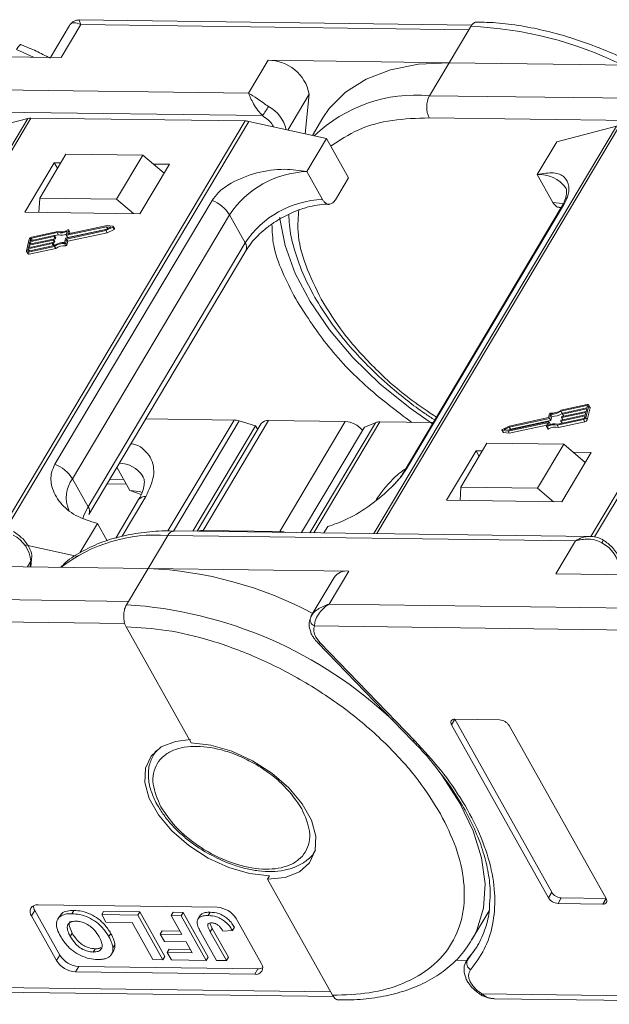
# Model space of a CAD drawing. Header units: millimetres. Extents: x 3104 to 4027, y -212 to 440.
# Tile 22 of 39: x 3576 to 3614, y 253 to 316. Entities that reach past the tile are written whole.
import ezdxf

# ---------------------------------------------------------------- set-up
doc = ezdxf.new("R2010")
doc.units = ezdxf.units.MM

msp = doc.modelspace()

# ---------------------------------------------------------------- linework, layer by layer
at = {"color": 7, "linetype": 'Continuous', "lineweight": 15}
for p, q in [((3604.751, 315.166), (3579.696, 315.496)), ((3579.099, 315.152), (3577.881, 313.106)), ((3578.557, 313.097), (3579.81, 315.202)), ((3579.81, 315.202), (3604.566, 314.875)), ((3604.566, 314.875), (3603.313, 312.77)), ((3604.691, 315.086), (3604.566, 314.875)), ((3576.802, 313.12), (3575.713, 313.61)), ((3565.759, 313.266), (3578.557, 313.097)), ((3591.765, 312.923), (3590.513, 310.818)), ((3603.313, 312.77), (3591.765, 312.923)), ((3602.061, 310.665), (3603.313, 312.77)), ((3603.313, 312.77), (3616.112, 312.602)), ((3590.513, 310.818), (3564.506, 311.161)), ((3593.011, 308.473), (3594.376, 310.766)), ((3594.376, 310.766), (3594.116, 308.228)), ((3628.067, 310.323), (3602.061, 310.665)), ((3576.433, 309.211), (3560.961, 283.216)), ((3561.147, 283.213), (3576.634, 309.233)), ((3591.407, 309.392), (3564.487, 309.747)), ((3572.633, 308.225), (3576.433, 309.211)), ((3576.634, 309.233), (3590.294, 309.053)), ((3595.256, 309.252), (3594.585, 308.124)), ((3628.961, 308.896), (3602.042, 309.251)), ((3590.294, 309.053), (3574.805, 283.028)), ((3575.036, 283.005), (3590.523, 309.025)), ((3590.523, 309.025), (3595.492, 307.923)), ((3613.988, 308.715), (3598.516, 282.721)), ((3598.702, 282.718), (3614.189, 308.738)), ((3610.187, 307.73), (3613.988, 308.715)), ((3627.849, 308.557), (3612.359, 282.533)), ((3612.59, 282.509), (3628.078, 308.53)), ((3595.492, 307.923), (3594.239, 305.819)), ((3595.492, 307.923), (3596.888, 305.43)), ((3608.935, 305.625), (3610.187, 307.73)), ((3578.862, 306.941), (3577.192, 304.134)), ((3583.761, 306.876), (3578.862, 306.941)), ((3582.09, 304.07), (3583.761, 306.876)), ((3583.761, 306.876), (3585.124, 305.711)), ((3578.12, 306.385), (3576.241, 303.228)), ((3578.528, 306.379), (3578.12, 306.385)), ((3578.12, 306.385), (3578.319, 306.029)), ((3583.588, 303.131), (3585.468, 306.288)), ((3585.468, 306.288), (3584.433, 306.302)), ((3595.236, 304.037), (3594.239, 305.819)), ((3596.053, 304.026), (3596.888, 305.43)), ((3608.935, 305.625), (3609.932, 303.844)), ((3577.192, 304.134), (3577.137, 303.216)), ((3582.09, 304.07), (3577.192, 304.134)), ((3588.185, 303.984), (3578.163, 287.145)), ((3583.182, 303.136), (3582.09, 304.07)), ((3610.465, 303.526), (3600.443, 286.688)), ((3600.595, 286.85), (3610.617, 303.688)), ((3610.327, 303.535), (3610.459, 303.533)), ((3576.241, 303.228), (3583.588, 303.131)), ((3579.281, 286.217), (3589.303, 303.055)), ((3590.3, 301.274), (3589.303, 303.055)), ((3581.458, 302.305), (3578.903, 301.756)), ((3581.49, 302.372), (3579.003, 301.838)), ((3581.412, 302.115), (3581.734, 302.275)), ((3581.414, 302.056), (3581.852, 302.272)), ((3581.734, 302.275), (3581.458, 302.305)), ((3581.531, 302.174), (3581.458, 302.305)), ((3581.866, 302.331), (3581.49, 302.372)), ((3581.852, 302.272), (3581.932, 302.13)), ((3581.963, 302.178), (3581.884, 302.321)), ((3578.101, 301.674), (3576.564, 301.344)), ((3576.58, 301.407), (3578.117, 301.737)), ((3578.315, 301.93), (3576.66, 301.575)), ((3578.357, 301.999), (3576.675, 301.638)), ((3578.181, 301.532), (3578.101, 301.674)), ((3578.134, 301.726), (3578.126, 301.694)), ((3578.206, 301.552), (3578.126, 301.694)), ((3578.213, 301.591), (3578.133, 301.733)), ((3578.134, 301.732), (3578.395, 301.788)), ((3578.214, 301.584), (3578.134, 301.726)), ((3578.395, 301.788), (3578.315, 301.93)), ((3578.857, 301.566), (3581.412, 302.115)), ((3578.886, 301.768), (3578.944, 302.012)), ((3578.886, 301.761), (3578.966, 301.618)), ((3578.983, 301.614), (3578.903, 301.756)), ((3578.906, 301.516), (3581.414, 302.056)), ((3578.983, 301.614), (3581.486, 302.152)), ((3579.041, 302.078), (3578.986, 301.849)), ((3578.986, 301.374), (3581.494, 301.913)), ((3578.992, 301.838), (3578.986, 301.849)), ((3579.119, 301.95), (3579.039, 302.092)), ((3579.041, 302.078), (3579.12, 301.936)), ((3579.102, 301.859), (3579.12, 301.936)), ((3581.494, 301.913), (3581.414, 302.056)), ((3581.494, 301.913), (3581.932, 302.13)), ((3576.525, 301.516), (3576.343, 300.755)), ((3576.447, 300.688), (3578.129, 301.049)), ((3577.995, 301.231), (3576.458, 300.9)), ((3576.462, 300.751), (3578.118, 301.107)), ((3576.473, 300.964), (3578.01, 301.294)), ((3576.511, 301.122), (3576.473, 300.964)), ((3578.048, 301.452), (3576.511, 301.122)), ((3576.586, 300.988), (3576.511, 301.122)), ((3576.526, 301.185), (3578.064, 301.516)), ((3576.564, 301.344), (3576.526, 301.185)), ((3576.64, 301.21), (3576.564, 301.344)), ((3576.61, 301.534), (3576.58, 301.407)), ((3576.67, 301.427), (3576.61, 301.534)), ((3576.66, 301.575), (3576.735, 301.441)), ((3578.07, 301.097), (3577.995, 301.231)), ((3578.028, 301.283), (3578.02, 301.251)), ((3578.1, 301.108), (3578.02, 301.251)), ((3578.107, 301.147), (3578.027, 301.29)), ((3578.028, 301.288), (3578.128, 301.31)), ((3578.107, 301.14), (3578.028, 301.283)), ((3578.128, 301.31), (3578.048, 301.452)), ((3578.081, 301.504), (3578.073, 301.473)), ((3578.153, 301.33), (3578.073, 301.473)), ((3578.16, 301.369), (3578.08, 301.511)), ((3578.081, 301.51), (3578.181, 301.532)), ((3578.161, 301.362), (3578.081, 301.504)), ((3578.1, 301.108), (3578.107, 301.14)), ((3578.209, 300.907), (3578.129, 301.049)), ((3578.153, 301.33), (3578.161, 301.362)), ((3578.206, 301.552), (3578.214, 301.584)), ((3578.774, 301.301), (3578.832, 301.546)), ((3578.78, 301.23), (3578.859, 301.087)), ((3578.847, 301.271), (3578.906, 301.516)), ((3578.927, 301.129), (3578.847, 301.271)), ((3578.986, 301.374), (3578.906, 301.516)), ((3578.927, 301.129), (3578.986, 301.374)), ((3590.3, 301.274), (3580.278, 284.435)), ((3576.347, 300.714), (3576.427, 300.571)), ((3576.458, 300.9), (3576.428, 300.774)), ((3576.428, 300.774), (3576.44, 300.751)), ((3576.527, 300.545), (3576.447, 300.688)), ((3576.533, 300.766), (3576.458, 300.9)), ((3576.527, 300.545), (3578.209, 300.907)), ((3580.321, 283.935), (3590.343, 300.773)), ((3612.114, 290.946), (3610.432, 290.585)), ((3609.714, 290.362), (3609.655, 290.117)), ((3609.787, 290.333), (3609.729, 290.088)), ((3609.867, 290.19), (3609.787, 290.333)), ((3612.099, 290.883), (3610.444, 290.527)), ((3610.523, 290.385), (3610.444, 290.527)), ((3612.035, 290.449), (3610.498, 290.118)), ((3610.513, 290.182), (3612.05, 290.512)), ((3610.523, 290.385), (3610.544, 290.389)), ((3610.534, 290.351), (3610.541, 290.383)), ((3610.534, 290.344), (3610.613, 290.203)), ((3612.088, 290.67), (3610.551, 290.34)), ((3610.626, 290.206), (3610.551, 290.34)), ((3610.566, 290.403), (3612.103, 290.734)), ((3611.997, 290.29), (3612.035, 290.449)), ((3612.036, 290.118), (3612.218, 290.879)), ((3612.05, 290.512), (3612.088, 290.67)), ((3612.127, 290.833), (3612.099, 290.883)), ((3612.103, 290.734), (3612.134, 290.86)), ((3612.116, 289.976), (3612.298, 290.736)), ((3612.294, 290.778), (3612.214, 290.92)), ((3612.218, 290.879), (3612.298, 290.736)), ((3583.956, 290.041), (3589.586, 289.967)), ((3589.586, 289.967), (3585.374, 282.889)), ((3585.73, 282.876), (3589.918, 289.912)), ((3591.324, 289.737), (3587.237, 282.869)), ((3587.609, 282.922), (3591.785, 289.938)), ((3590.963, 289.595), (3589.918, 289.912)), ((3591.785, 289.938), (3596.683, 289.873)), ((3596.683, 289.873), (3592.507, 282.857)), ((3598.607, 289.797), (3594.427, 282.775)), ((3594.671, 282.771), (3598.881, 289.844)), ((3598.607, 289.797), (3597.903, 289.504)), ((3598.881, 289.844), (3602.295, 289.799)), ((3607.071, 289.261), (3609.558, 289.796)), ((3607.104, 289.329), (3609.658, 289.878)), ((3609.655, 290.117), (3607.147, 289.578)), ((3609.704, 290.068), (3607.149, 289.519)), ((3607.229, 289.376), (3609.784, 289.925)), ((3609.521, 289.556), (3609.576, 289.785)), ((3609.572, 289.771), (3609.558, 289.796)), ((3609.676, 289.866), (3609.617, 289.621)), ((3609.755, 289.731), (3609.675, 289.873)), ((3609.755, 289.724), (3609.676, 289.866)), ((3609.784, 289.925), (3609.704, 290.068)), ((3609.809, 289.946), (3609.729, 290.088)), ((3609.743, 289.672), (3609.755, 289.724)), ((3609.809, 289.946), (3609.867, 290.19)), ((3610.204, 289.634), (3611.886, 289.996)), ((3610.246, 289.703), (3611.901, 290.059)), ((3610.284, 289.492), (3611.966, 289.853)), ((3610.427, 289.908), (3610.435, 289.939)), ((3610.428, 289.901), (3610.507, 289.76)), ((3611.982, 290.227), (3610.445, 289.896)), ((3610.52, 289.762), (3610.445, 289.896)), ((3610.46, 289.96), (3611.997, 290.29)), ((3610.48, 290.129), (3610.488, 290.161)), ((3610.481, 290.123), (3610.56, 289.981)), ((3610.573, 289.984), (3610.498, 290.118)), ((3611.886, 289.996), (3611.966, 289.853)), ((3611.951, 290.1), (3611.982, 290.227)), ((3612.116, 289.976), (3612.036, 290.118)), ((3590.963, 289.595), (3586.962, 282.873)), ((3591.097, 289.356), (3590.963, 289.595)), ((3593.902, 282.782), (3597.903, 289.504)), ((3606.678, 289.313), (3606.757, 289.17)), ((3606.695, 289.303), (3607.071, 289.261)), ((3606.775, 289.161), (3606.695, 289.303)), ((3607.147, 289.578), (3606.709, 289.362)), ((3606.775, 289.161), (3607.151, 289.119)), ((3607.149, 289.519), (3606.827, 289.359)), ((3606.827, 289.359), (3607.104, 289.329)), ((3607.151, 289.119), (3607.071, 289.261)), ((3607.229, 289.376), (3607.149, 289.519)), ((3607.151, 289.119), (3609.539, 289.632)), ((3607.155, 289.34), (3607.229, 289.376)), ((3609.522, 289.542), (3609.602, 289.399)), ((3609.654, 289.397), (3609.574, 289.54)), ((3610.284, 289.492), (3610.204, 289.634)), ((3605.726, 288.485), (3604.056, 285.678)), ((3610.625, 288.42), (3605.726, 288.485)), ((3608.954, 285.614), (3610.625, 288.42)), ((3610.625, 288.42), (3611.988, 287.254)), ((3605.026, 287.999), (3603.147, 284.841)), ((3605.434, 287.993), (3605.026, 287.999)), ((3605.026, 287.999), (3605.225, 287.643)), ((3610.494, 284.745), (3612.374, 287.902)), ((3612.374, 287.902), (3611.213, 287.917)), ((3582.114, 286.947), (3582.947, 285.458)), ((3579.281, 286.217), (3580.278, 284.435)), ((3581.659, 286.182), (3582.549, 286.17)), ((3581.486, 285.891), (3582.714, 285.875)), ((3582.947, 285.458), (3583.656, 285.204)), ((3604.005, 284.83), (3604.056, 285.678)), ((3604.056, 285.678), (3608.954, 285.614)), ((3609.963, 284.752), (3608.954, 285.614)), ((3583.503, 284.89), (3582.037, 282.429)), ((3582.45, 282.55), (3583.963, 285.091)), ((3603.147, 284.841), (3610.494, 284.745)), ((3579.759, 281.49), (3580.876, 283.367)), ((3580.876, 283.367), (3581.496, 282.26)), ((3612.301, 282.539), (3585.769, 282.889)), ((3592.507, 282.857), (3587.609, 282.922)), ((3595.327, 282.763), (3595.572, 283.173)), ((3584.104, 280.497), (3585.357, 282.601)), ((3585.357, 282.601), (3611.363, 282.258)), ((3611.363, 282.258), (3610.111, 280.154)), ((3576.251, 282.01), (3579.624, 281.262)), ((3576.42, 280.598), (3576.628, 280.948)), ((3576.628, 280.948), (3576.592, 280.596)), ((3576.623, 280.595), (3576.673, 281.08)), ((3572.556, 280.649), (3584.104, 280.497)), ((3584.104, 280.497), (3582.851, 278.392)), ((3596.902, 280.328), (3584.104, 280.497)), ((3595.65, 278.223), (3596.902, 280.328)), ((3595.981, 279.926), (3594.519, 277.469)), ((3610.111, 280.154), (3621.659, 280.001)), ((3582.851, 278.392), (3558.095, 278.718)), ((3582.851, 278.392), (3582.726, 278.181)), ((3620.406, 277.896), (3595.65, 278.223)), ((3557.163, 277.316), (3582.621, 276.98)), ((3594.539, 277.501), (3594.443, 277.253)), ((3582.707, 276.767), (3586.856, 269.357)), ((3594.718, 276.821), (3620.176, 276.485)), ((3595.08, 275.75), (3594.805, 276.113)), ((3594.93, 275.753), (3600.974, 269.502)), ((3601.125, 269.499), (3595.08, 275.75)), ((3603.467, 270.517), (3603.676, 270.868)), ((3606.534, 270.83), (3603.676, 270.868)), ((3603.676, 270.868), (3609.859, 259.825)), ((3603.467, 270.517), (3609.65, 259.474)), ((3613.324, 259.425), (3607.141, 270.469)), ((3600.963, 269.498), (3601.103, 269.357)), ((3584.583, 268.836), (3584.467, 268.641)), ((3584.467, 268.641), (3584.508, 268.706)), ((3584.508, 268.706), (3584.634, 268.88)), ((3594.779, 262.504), (3594.73, 262.425)), ((3591.847, 260.875), (3591.722, 260.665)), ((3591.722, 260.665), (3595.87, 253.255)), ((3609.65, 259.474), (3609.859, 259.825)), ((3588.514, 258.868), (3577.084, 259.019)), ((3610.258, 259.112), (3610.466, 259.463)), ((3610.258, 259.112), (3613.115, 259.074)), ((3610.466, 259.463), (3613.324, 259.425)), ((3613.115, 259.074), (3613.324, 259.425)), ((3576.667, 258.317), (3576.875, 258.668)), ((3576.667, 258.317), (3578.262, 255.468)), ((3576.875, 258.668), (3578.471, 255.818)), ((3578.467, 258.322), (3578.342, 258.111)), ((3579.362, 258.672), (3579.237, 258.461)), ((3581.146, 258.4), (3581.271, 258.61)), ((3581.146, 258.4), (3581.412, 257.925)), ((3583.449, 258.369), (3581.146, 258.4)), ((3581.271, 258.61), (3583.574, 258.58)), ((3583.574, 258.58), (3583.449, 258.369)), ((3585.044, 255.519), (3583.449, 258.369)), ((3583.574, 258.58), (3585.17, 255.73)), ((3585.584, 258.341), (3585.709, 258.552)), ((3585.584, 258.341), (3586.259, 257.136)), ((3586.212, 258.333), (3585.584, 258.341)), ((3585.709, 258.552), (3586.337, 258.543)), ((3586.337, 258.543), (3586.212, 258.333)), ((3587.808, 255.483), (3586.212, 258.333)), ((3586.337, 258.543), (3587.933, 255.694)), ((3587.452, 258.378), (3587.327, 258.168)), ((3588.071, 258.557), (3587.946, 258.346)), ((3604.744, 256.762), (3605.861, 258.637)), ((3581.412, 257.925), (3583.087, 257.903)), ((3583.087, 257.903), (3584.416, 255.528)), ((3588.047, 257.859), (3588.198, 257.521)), ((3591.325, 255.295), (3589.729, 258.145)), ((3579.27, 257.213), (3579.144, 257.002)), ((3581.599, 256.996), (3581.725, 257.207)), ((3584.878, 257.154), (3585.003, 257.364)), ((3584.878, 257.154), (3585.143, 256.679)), ((3586.259, 257.136), (3584.878, 257.154)), ((3585.003, 257.364), (3586.139, 257.349)), ((3587.472, 257.271), (3588.477, 255.474)), ((3588.073, 257.311), (3588.198, 257.521)), ((3589.105, 255.466), (3588.073, 257.311)), ((3588.198, 257.521), (3589.231, 255.676)), ((3588.879, 257.355), (3589.487, 257.383)), ((3589.487, 257.383), (3589.612, 257.594)), ((3604.889, 257.019), (3604.744, 256.762)), ((3581.984, 256.484), (3581.859, 256.274)), ((3585.143, 256.679), (3586.525, 256.661)), ((3586.525, 256.661), (3586.914, 255.966)), ((3578.262, 255.468), (3578.471, 255.818)), ((3580.609, 256.013), (3580.734, 256.224)), ((3581.775, 255.883), (3581.9, 256.094)), ((3585.323, 255.987), (3585.448, 256.198)), ((3585.323, 255.987), (3585.589, 255.512)), ((3586.914, 255.966), (3585.323, 255.987)), ((3585.448, 256.198), (3586.794, 256.18)), ((3605.091, 256.366), (3604.474, 255.511)), ((3584.416, 255.528), (3585.044, 255.519)), ((3585.044, 255.519), (3585.17, 255.73)), ((3585.589, 255.512), (3587.808, 255.483)), ((3587.808, 255.483), (3587.933, 255.694)), ((3588.477, 255.474), (3589.105, 255.466)), ((3589.231, 255.676), (3589.105, 255.466)), ((3603.707, 255.485), (3604.441, 255.475)), ((3604.544, 255.649), (3604.406, 255.416)), ((3604.406, 255.416), (3604.474, 255.511)), ((3604.474, 255.511), (3604.603, 255.726)), ((3579.477, 254.744), (3579.686, 255.095)), ((3579.477, 254.744), (3590.907, 254.594)), ((3579.686, 255.095), (3591.116, 254.944)), ((3590.907, 254.594), (3591.116, 254.944)), ((3595.751, 253.469), (3567.847, 253.837)), ((3568.639, 253.533), (3595.935, 253.173)), ((3605.341, 253.271), (3605.342, 253.271)), ((3633.305, 252.974), (3605.402, 253.342)), ((3606.193, 253.038), (3633.49, 252.678))]:
    msp.add_line(p, q, dxfattribs=at)
at = {"color": 7, "linetype": 'Continuous', "lineweight": 15, "flags": 128}
for points in [[(3603.313, 312.77), (3601.351, 312.67), (3599.571, 312.318), (3598.009, 311.722), (3596.697, 310.893), (3595.662, 309.848), (3595.256, 309.252)], [(3610.6, 303.767), (3610.537, 303.781), (3609.932, 303.844)], [(3610.617, 303.688), (3610.53, 303.612), (3610.465, 303.526)], [(3602.245, 289.715), (3600.824, 290.715), (3598.899, 292.284), (3597.171, 293.964), (3595.675, 295.721), (3594.44, 297.52), (3593.491, 299.326), (3592.846, 301.102), (3592.519, 302.813), (3592.51, 302.906)], [(3581.866, 302.331), (3581.876, 302.328), (3581.882, 302.323), (3581.885, 302.316), (3581.885, 302.307), (3581.881, 302.298), (3581.874, 302.288), (3581.864, 302.279), (3581.852, 302.272)], [(3578.117, 301.737), (3578.121, 301.738), (3578.125, 301.738), (3578.128, 301.737), (3578.131, 301.736), (3578.133, 301.734), (3578.134, 301.732), (3578.134, 301.729), (3578.134, 301.726)], [(3578.903, 301.756), (3578.899, 301.756), (3578.895, 301.756), (3578.892, 301.756), (3578.889, 301.758), (3578.887, 301.759), (3578.886, 301.762), (3578.885, 301.765), (3578.886, 301.768)], [(3578.986, 301.849), (3578.985, 301.846), (3578.986, 301.843), (3578.987, 301.841), (3578.989, 301.839), (3578.992, 301.838), (3578.995, 301.837), (3578.999, 301.837), (3579.003, 301.838)], [(3578.987, 302.094), (3578.998, 302.099), (3579.008, 302.101), (3579.018, 302.102), (3579.027, 302.101), (3579.034, 302.098), (3579.039, 302.093), (3579.041, 302.086), (3579.041, 302.078)], [(3579.12, 301.936), (3579.121, 301.943), (3579.119, 301.95)], [(3581.932, 302.13), (3581.944, 302.137), (3581.954, 302.146), (3581.961, 302.155), (3581.965, 302.165), (3581.965, 302.173), (3581.963, 302.178)], [(3578.01, 301.294), (3578.014, 301.295), (3578.018, 301.294), (3578.021, 301.294), (3578.024, 301.293), (3578.026, 301.291), (3578.028, 301.288), (3578.028, 301.286), (3578.028, 301.283)], [(3578.064, 301.516), (3578.068, 301.516), (3578.071, 301.516), (3578.075, 301.516), (3578.077, 301.514), (3578.079, 301.512), (3578.081, 301.51), (3578.081, 301.507), (3578.081, 301.504)], [(3578.097, 301.102), (3578.099, 301.105), (3578.1, 301.108)], [(3576.447, 300.688), (3576.423, 300.684), (3576.4, 300.684), (3576.38, 300.688), (3576.364, 300.696), (3576.352, 300.707), (3576.344, 300.721), (3576.341, 300.737), (3576.343, 300.755)], [(3576.428, 300.774), (3576.427, 300.768), (3576.428, 300.762), (3576.431, 300.757), (3576.435, 300.754), (3576.44, 300.751), (3576.447, 300.75), (3576.454, 300.75), (3576.462, 300.751)], [(3612.114, 290.946), (3612.138, 290.95), (3612.161, 290.949), (3612.181, 290.945), (3612.197, 290.938), (3612.21, 290.927), (3612.217, 290.913), (3612.22, 290.897), (3612.218, 290.879)], [(3610.551, 290.34), (3610.547, 290.339), (3610.543, 290.339), (3610.54, 290.34), (3610.537, 290.341), (3610.535, 290.343), (3610.534, 290.345), (3610.533, 290.348), (3610.534, 290.351)], [(3612.134, 290.86), (3612.134, 290.866), (3612.133, 290.872), (3612.131, 290.876), (3612.126, 290.88), (3612.121, 290.883), (3612.114, 290.884), (3612.107, 290.884), (3612.099, 290.883)], [(3609.576, 289.785), (3609.576, 289.788), (3609.575, 289.79), (3609.574, 289.793), (3609.572, 289.795), (3609.569, 289.796), (3609.566, 289.797), (3609.562, 289.797), (3609.558, 289.796)], [(3609.658, 289.878), (3609.662, 289.878), (3609.666, 289.878), (3609.669, 289.877), (3609.672, 289.876), (3609.674, 289.874), (3609.675, 289.872), (3609.676, 289.869), (3609.676, 289.866)], [(3610.445, 289.896), (3610.44, 289.896), (3610.437, 289.896), (3610.433, 289.897), (3610.431, 289.898), (3610.429, 289.9), (3610.427, 289.902), (3610.427, 289.905), (3610.427, 289.908)], [(3610.498, 290.118), (3610.494, 290.118), (3610.49, 290.118), (3610.487, 290.118), (3610.484, 290.12), (3610.482, 290.121), (3610.48, 290.124), (3610.48, 290.126), (3610.48, 290.129)], [(3606.695, 289.303), (3606.686, 289.306), (3606.679, 289.311), (3606.676, 289.318), (3606.676, 289.327), (3606.68, 289.336), (3606.687, 289.346), (3606.697, 289.354), (3606.709, 289.362)], [(3609.574, 289.54), (3609.564, 289.535), (3609.553, 289.532), (3609.543, 289.532), (3609.534, 289.533), (3609.527, 289.536), (3609.522, 289.541), (3609.52, 289.548), (3609.521, 289.556)], [(3609.602, 289.399), (3609.602, 289.399), (3609.607, 289.394), (3609.614, 289.39), (3609.623, 289.389), (3609.633, 289.39), (3609.643, 289.393), (3609.654, 289.397)], [(3583.734, 285.351), (3583.552, 285.396), (3582.947, 285.458)], [(3580.278, 284.435), (3580.015, 283.887), (3579.95, 283.681)], [(3613.055, 282.118), (3613.093, 282.182), (3613.122, 282.235), (3613.142, 282.274), (3613.153, 282.298), (3613.153, 282.306), (3613.152, 282.306)], [(3576.673, 281.08), (3576.66, 281.02), (3576.628, 280.948)], [(3594.93, 275.753), (3594.94, 275.744), (3594.975, 275.732), (3595.022, 275.734), (3595.08, 275.75)], [(3591.847, 260.875), (3590.585, 261.017), (3589.254, 261.404), (3587.933, 262.012), (3586.698, 262.807), (3585.621, 263.742), (3584.764, 264.763), (3584.177, 265.811), (3583.895, 266.824), (3583.933, 267.745), (3584.291, 268.518), (3584.945, 269.1), (3585.86, 269.457), (3586.812, 269.567)], [(3586.856, 269.357), (3588.118, 269.215), (3589.449, 268.829), (3590.77, 268.221), (3592.005, 267.426), (3593.083, 266.491), (3593.939, 265.47), (3594.526, 264.422), (3594.808, 263.409), (3594.77, 262.488), (3594.413, 261.714), (3593.758, 261.132), (3592.843, 260.776), (3591.722, 260.665)], [(3600.974, 269.502), (3600.984, 269.494), (3601.02, 269.482), (3601.067, 269.483), (3601.125, 269.499)], [(3602.68, 267.539), (3602.855, 267.301), (3603.994, 265.524), (3604.842, 263.752), (3605.381, 262.019), (3605.602, 260.362), (3605.499, 258.813), (3605.075, 257.405), (3604.889, 257.019)]]:
    msp.add_lwpolyline(points, dxfattribs=at)
at = {"color": 7, "linetype": 'Continuous', "lineweight": 15}
for centre, radius, start, end in [((3603.752, 291.184), 23.921, 63.68222, 87.74889), ((3591.785, 310.288), 2.635, 10.46334, 90.43159), ((3601.193, 301.336), 9.369, 84.68884, 133.81237), ((3603.416, 309.94), 1.537, 151.84726, 206.63631), ((3584.301, 314.43), 8.711, 324.66196, 329.24799), ((3590.753, 308.02), 2.212, 12.3939, 62.13915), ((3576.617, 308.471), 0.762, 88.71486, 103.94659), ((3590.272, 307.921), 1.132, 77.19266, 88.88778), ((3594.438, 299.674), 6.148, 91.85146, 146.63211), ((3609.105, 303.62), 2.012, 34.97651, 94.86365), ((3587.351, 301.842), 2.299, 31.86296, 68.72336), ((3595.435, 297.892), 6.148, 91.85146, 146.63211), ((3576.71, 301.442), 0.199, 100.13345, 158.28269), ((3578.096, 301.707), 0.0332, 280.13345, 338.28269), ((3578.518, 302.826), 0.918, 257.21693, 297.64361), ((3578.559, 302.799), 0.825, 255.81963, 301.24295), ((3578.595, 302.629), 0.864, 256.65483, 290.57082), ((3578.977, 301.627), 0.0147, 219.38216, 291.31431), ((3576.672, 301.509), 0.0664, 100.13345, 158.28269), ((3577.989, 301.263), 0.0332, 280.13345, 338.28269), ((3578.042, 301.485), 0.0332, 280.13345, 338.28269), ((3578.099, 301.143), 0.00928, 343.83362, 27.82236), ((3578.756, 300.156), 1.145, 89.11156, 123.86502), ((3578.122, 301.343), 0.0332, 280.13345, 338.28269), ((3578.7, 300.255), 0.978, 85.32254, 125.72777), ((3578.152, 301.365), 0.00928, 343.83362, 27.82236), ((3578.175, 301.564), 0.0332, 280.13345, 338.28269), ((3578.78, 300.113), 0.978, 85.32254, 125.72777), ((3578.205, 301.586), 0.00928, 343.83362, 27.82236), ((3578.785, 301.296), 0.0666, 265.08198, 338.22439), ((3578.863, 301.533), 0.0332, 100.13345, 158.28269), ((3578.865, 301.154), 0.0666, 265.08198, 338.22439), ((3589.915, 300.989), 0.48, 333.29813, 36.49761), ((3576.495, 300.627), 0.0882, 219.38216, 291.31431), ((3609.776, 290.338), 0.0666, 85.08198, 158.22439), ((3609.861, 291.378), 0.978, 265.32254, 305.72777), ((3609.805, 291.478), 1.145, 269.11156, 303.86502), ((3609.885, 291.336), 1.145, 269.11156, 303.86502), ((3610.572, 290.371), 0.0332, 100.13345, 158.28269), ((3612.245, 290.752), 0.0557, 343.83362, 27.82236), ((3589.556, 288.758), 1.21, 72.60466, 88.58202), ((3591.729, 289.438), 0.503, 83.62421, 143.5489), ((3596.591, 288.327), 1.549, 39.39998, 86.5962), ((3598.858, 289.153), 0.692, 88.08646, 111.31749), ((3610.043, 288.808), 0.918, 77.21693, 117.64361), ((3609.698, 290.1), 0.0332, 280.13345, 338.28269), ((3609.746, 289.726), 0.00928, 343.83362, 27.82236), ((3609.778, 289.958), 0.0332, 280.13345, 338.28269), ((3610.466, 289.927), 0.0332, 100.13345, 158.28269), ((3610.519, 290.149), 0.0332, 100.13345, 158.28269), ((3611.851, 290.192), 0.199, 280.13345, 338.28269), ((3611.889, 290.125), 0.0664, 280.13345, 338.28269), ((3611.931, 290.049), 0.199, 280.13345, 338.28269), ((3606.775, 289.182), 0.0209, 212.10887, 269.29606), ((3610.002, 288.835), 0.825, 75.81963, 121.24295), ((3610.082, 288.692), 0.825, 75.81963, 121.24295), ((3582.195, 285.318), 1.903, 34.29758, 87.55752), ((3577.328, 285.003), 2.299, 31.86296, 68.72336), ((3600.89, 286.421), 0.521, 124.53354, 150.01461), ((3580.854, 285.029), 1.971, 142.93475, 204.26513), ((3583.907, 284.591), 0.503, 83.62421, 143.5489), ((3579.862, 284.147), 0.506, 336.16518, 34.75455), ((3585.812, 282.388), 0.503, 94.93467, 154.85936), ((3587.578, 282.279), 0.644, 87.24327, 113.70942), ((3592.468, 281.59), 1.268, 71.90738, 88.22848), ((3574.574, 280.772), 2.062, 4.91796, 63.30134), ((3584.625, 272.648), 9.98, 85.79631, 127.46323), ((3612.129, 280.276), 2.062, 4.91796, 63.30134), ((3583.028, 255.941), 24.579, 61.88911, 87.49099), ((3596.775, 279.365), 0.971, 82.44401, 144.7291), ((3581.039, 251.049), 27.185, 46.54173, 86.44117), ((3594.893, 277.229), 0.444, 155.44234, 246.7351), ((3603.638, 270.653), 0.218, 80.0385, 218.45582), ((3606.488, 270.063), 0.768, 31.84726, 86.63631), ((3610.511, 260.23), 0.768, 211.84726, 266.63631), ((3577.009, 258.589), 0.437, 80.0385, 218.45582), ((3577.42, 259), 0.637, 183.53369, 211.34635), ((3610.303, 259.879), 0.768, 211.84726, 266.63631), ((3613.153, 259.29), 0.218, 260.0385, 38.45582), ((3588.424, 257.334), 1.537, 31.84726, 86.63631), ((3579.776, 256.629), 1.537, 211.84726, 266.63631), ((3579.568, 256.278), 1.537, 211.84726, 266.63631), ((3590.983, 255.024), 0.437, 260.0385, 38.45582), ((3604.923, 255.308), 0.492, 155.65034, 240.17569), ((3591.148, 255.581), 0.637, 267.14035, 294.94614), ((3605.216, 253.438), 0.209, 306.81124, 332.44808)]:
    msp.add_arc(centre, radius, start, end, dxfattribs=at)
for points, knots in [([(3579.694, 315.496), (3579.621, 315.491), (3579.497, 315.482), (3579.289, 315.383), (3579.194, 315.273), (3579.143, 315.213)], [0, 0, 0, 0, 0.389383, 0.666862, 1, 1, 1, 1]), ([(3579.695, 315.489), (3579.695, 315.491), (3579.694, 315.518), (3579.721, 315.425), (3579.78, 315.276), (3579.81, 315.202)], [0, 0, 0, 0, 0.044563, 0.521846, 1, 1, 1, 1]), ([(3579.81, 315.202), (3579.65, 315.264), (3579.403, 315.361), (3579.183, 315.282), (3579.103, 315.152), (3579.067, 315.093)], [0, 0, 0, 0, 0.4984129, 0.772928, 1, 1, 1, 1]), ([(3605.111, 315.361), (3605.065, 315.362), (3604.954, 315.363), (3604.807, 315.254), (3604.724, 315.133), (3604.691, 315.086)], [0, 0, 0, 0, 0.29921, 0.721934, 1, 1, 1, 1]), ([(3615.404, 312.557), (3615.254, 312.641), (3614.821, 312.88), (3613.893, 313.299), (3612.62, 313.836), (3611.099, 314.365), (3609.519, 314.808), (3607.9, 315.136), (3606.413, 315.334), (3605.503, 315.351), (3605.111, 315.359)], [0, 0, 0, 0, 0.044532, 0.128331, 0.266735, 0.409213, 0.560805, 0.717582, 0.878061, 1, 1, 1, 1]), ([(3576.013, 313.921), (3576.01, 313.926), (3575.995, 313.953), (3575.924, 313.901), (3575.821, 313.783), (3575.744, 313.659), (3575.713, 313.61)], [0, 0, 0, 0, 0.0635395, 0.4158844, 0.7682293, 1, 1, 1, 1]), ([(3577.849, 313.053), (3577.699, 313.136), (3577.266, 313.375), (3576.649, 313.659), (3576.184, 313.849), (3576.012, 313.92)], [0, 0, 0, 0, 0.250779, 0.722677, 1, 1, 1, 1]), ([(3590.513, 310.818), (3590.696, 310.711), (3590.981, 310.546), (3591.432, 310.216), (3591.676, 310.051), (3591.787, 309.976)], [0, 0, 0, 0, 0.498413, 0.772928, 1, 1, 1, 1]), ([(3591.407, 309.392), (3591.304, 309.501), (3591.087, 309.732), (3590.834, 310.143), (3590.634, 310.529), (3590.553, 310.721), (3590.513, 310.818)], [0, 0, 0, 0, 0.23435, 0.498195, 0.748869, 1, 1, 1, 1]), ([(3592.104, 308.674), (3592.087, 308.711), (3592.018, 308.862), (3591.78, 309.122), (3591.529, 309.303), (3591.407, 309.392)], [0, 0, 0, 0, 0.142722, 0.582056, 1, 1, 1, 1]), ([(3602.042, 309.251), (3601.243, 309.223), (3599.599, 309.164), (3597.433, 308.567), (3596.324, 307.821), (3595.761, 307.443)], [0, 0, 0, 0, 0.3171537, 0.6533048, 1, 1, 1, 1]), ([(3594.239, 305.819), (3593.77, 305.889), (3592.743, 306.044), (3591.024, 305.8), (3589.578, 305.228), (3588.62, 304.573), (3588.312, 304.156), (3588.185, 303.984)], [0, 0, 0, 0, 0.219162, 0.4791659, 0.7354888, 0.890617, 1, 1, 1, 1]), ([(3610.617, 303.688), (3610.706, 303.861), (3610.937, 304.311), (3610.987, 304.966), (3610.707, 305.525), (3610.015, 305.814), (3609.298, 305.688), (3608.935, 305.625)], [0, 0, 0, 0, 0.1096723, 0.2846477, 0.5192481, 0.7563203, 1, 1, 1, 1]), ([(3610.748, 304.772), (3610.755, 304.763), (3610.79, 304.718), (3610.813, 304.612), (3610.8, 304.311), (3610.692, 303.933), (3610.522, 303.642), (3610.453, 303.522)], [0, 0, 0, 0, 0.067894, 0.345531, 0.591839, 0.832441, 1, 1, 1, 1]), ([(3592.645, 302.877), (3592.983, 303.049), (3593.457, 303.289), (3594.165, 303.527), (3594.737, 303.667), (3595.268, 303.741), (3595.539, 303.732), (3595.631, 303.728)], [0, 0, 0, 0, 0.3291737, 0.4615157, 0.6757032, 0.8895959, 1, 1, 1, 1]), ([(3596.053, 304.026), (3596.002, 303.955), (3595.899, 303.813), (3595.705, 303.726), (3595.509, 303.748), (3595.347, 303.864), (3595.268, 303.988), (3595.236, 304.037)], [0, 0, 0, 0, 0.214694, 0.429388, 0.644082, 0.858775, 1, 1, 1, 1]), ([(3609.932, 303.844), (3609.981, 303.773), (3610.08, 303.631), (3610.226, 303.543), (3610.308, 303.554), (3610.326, 303.557)], [0, 0, 0, 0, 0.4389656, 0.8779311, 1, 1, 1, 1]), ([(3590.359, 300.775), (3590.457, 300.934), (3590.653, 301.253), (3591.081, 301.718), (3591.571, 302.161), (3592.087, 302.548), (3592.472, 302.775), (3592.645, 302.877)], [0, 0, 0, 0, 0.2142216, 0.4301579, 0.6113, 0.8252845, 1, 1, 1, 1]), ([(3593.091, 303.085), (3593.095, 302.864), (3593.108, 302.152), (3593.399, 300.896), (3593.938, 299.347), (3594.712, 297.799), (3595.679, 296.282), (3596.812, 294.824), (3598.099, 293.426), (3599.393, 292.217), (3600.632, 291.208), (3601.581, 290.486), (3602.181, 290.105), (3602.396, 289.969)], [0, 0, 0, 0, 0.050224, 0.1621866, 0.2737079, 0.3844021, 0.493824, 0.6013649, 0.7053809, 0.8118659, 0.8889404, 0.9601856, 1, 1, 1, 1]), ([(3593.723, 303.372), (3593.685, 302.918), (3593.592, 301.807), (3594.07, 299.861), (3594.799, 298.388), (3595.153, 297.673)], [0, 0, 0, 0, 0.262022, 0.641741, 1, 1, 1, 1]), ([(3593.52, 297.695), (3592.924, 298.858), (3592.07, 300.526), (3592.022, 302.019), (3592.007, 302.47)], [0, 0, 0, 0, 0.6973814, 1, 1, 1, 1]), ([(3600.921, 289.817), (3599.97, 290.535), (3597.926, 292.075), (3595.367, 294.788), (3594.13, 296.734), (3593.52, 297.695)], [0, 0, 0, 0, 0.30584, 0.657219, 1, 1, 1, 1]), ([(3595.153, 297.673), (3595.597, 296.955), (3596.513, 295.475), (3598.498, 293.285), (3600.521, 291.449), (3601.979, 290.498), (3602.506, 290.154)], [0, 0, 0, 0, 0.263846, 0.543497, 0.834774, 1, 1, 1, 1]), ([(3583.963, 285.091), (3584.171, 285.533), (3584.492, 286.214), (3584.468, 287.036), (3584.278, 287.608), (3583.883, 288.058), (3583.479, 288.377), (3583.118, 288.433), (3583.008, 288.449)], [0, 0, 0, 0, 0.293282, 0.451161, 0.61239, 0.773619, 0.931498, 1, 1, 1, 1]), ([(3578.163, 287.145), (3578.079, 286.963), (3577.862, 286.489), (3577.936, 285.614), (3578.438, 284.656), (3579.444, 283.807), (3580.395, 283.515), (3580.876, 283.367)], [0, 0, 0, 0, 0.109672, 0.284648, 0.519248, 0.75632, 1, 1, 1, 1]), ([(3595.572, 283.173), (3595.935, 283.293), (3596.729, 283.553), (3598.121, 284.381), (3599.337, 285.364), (3600.178, 286.229), (3600.473, 286.668), (3600.595, 286.85)], [0, 0, 0, 0, 0.219162, 0.479166, 0.735489, 0.890617, 1, 1, 1, 1]), ([(3600.545, 286.859), (3600.519, 286.842), (3600.209, 286.646), (3599.472, 286.005), (3598.979, 285.334), (3598.658, 284.898)], [0, 0, 0, 0, 0.03162, 0.370494, 1, 1, 1, 1]), ([(3600.43, 286.684), (3600.407, 286.639), (3600.29, 286.418), (3600.038, 286.094), (3599.775, 285.834), (3599.704, 285.765)], [0, 0, 0, 0, 0.1565233, 0.7755391, 1, 1, 1, 1]), ([(3583.754, 286.379), (3583.782, 286.336), (3583.856, 286.224), (3583.883, 285.952), (3583.803, 285.528), (3583.674, 285.16), (3583.52, 284.935), (3583.487, 284.888)], [0, 0, 0, 0, 0.169767, 0.442992, 0.691877, 0.935537, 1, 1, 1, 1]), ([(3576.65, 281.085), (3576.661, 281.129), (3576.715, 281.34), (3576.597, 281.688), (3576.385, 282.078), (3576.055, 282.479), (3575.722, 282.709), (3575.514, 282.853)], [0, 0, 0, 0, 0.068968, 0.327334, 0.506759, 0.690615, 1, 1, 1, 1]), ([(3585.776, 282.875), (3585.642, 282.881), (3584.97, 282.911), (3583.828, 282.813), (3582.373, 282.568), (3581.017, 282.148), (3579.794, 281.546), (3578.958, 281.014), (3578.6, 280.634), (3578.54, 280.57)], [0, 0, 0, 0, 0.044645, 0.223861, 0.404957, 0.587908, 0.773111, 0.961531, 1, 1, 1, 1]), ([(3611.363, 282.258), (3611.506, 282.336), (3611.792, 282.491), (3612.103, 282.523), (3612.258, 282.539)], [0, 0, 0, 0, 0.5004556, 1, 1, 1, 1]), ([(3613.055, 282.118), (3612.936, 282.179), (3612.674, 282.313), (3612.08, 282.403), (3611.644, 282.315), (3611.363, 282.258)], [0, 0, 0, 0, 0.227063, 0.501587, 1, 1, 1, 1]), ([(3613.154, 282.304), (3612.984, 282.386), (3612.712, 282.517), (3612.414, 282.533), (3612.302, 282.539)], [0, 0, 0, 0, 0.623477, 1, 1, 1, 1]), ([(3614.204, 280.589), (3614.216, 280.634), (3614.27, 280.845), (3614.151, 281.193), (3613.94, 281.583), (3613.609, 281.983), (3613.277, 282.214), (3613.069, 282.358)], [0, 0, 0, 0, 0.068968, 0.327334, 0.506759, 0.690615, 1, 1, 1, 1]), ([(3582.726, 278.181), (3582.684, 278.094), (3582.599, 277.921), (3582.542, 277.588), (3582.549, 277.248), (3582.611, 276.964), (3582.68, 276.823), (3582.707, 276.767)], [0, 0, 0, 0, 0.214694, 0.429388, 0.644082, 0.858775, 1, 1, 1, 1]), ([(3594.49, 277.413), (3594.534, 277.486), (3594.631, 277.646), (3594.995, 277.966), (3595.393, 278.122), (3595.65, 278.223)], [0, 0, 0, 0, 0.227063, 0.501587, 1, 1, 1, 1]), ([(3595.65, 278.223), (3595.517, 278.129), (3595.252, 277.941), (3594.946, 277.562), (3594.744, 277.157), (3594.726, 276.928), (3594.718, 276.821)], [0, 0, 0, 0, 0.2511309, 0.5018046, 0.7656407, 1, 1, 1, 1]), ([(3594.477, 277.383), (3594.425, 277.226), (3594.325, 276.921), (3594.429, 276.604), (3594.479, 276.451)], [0, 0, 0, 0, 0.516064, 1, 1, 1, 1]), ([(3582.707, 276.767), (3583.55, 276.718), (3585.287, 276.617), (3588.164, 275.93), (3591.185, 274.814), (3594.195, 273.256), (3596.999, 271.354), (3599.421, 269.23), (3601.398, 267.029), (3602.314, 265.551), (3602.76, 264.833)], [0, 0, 0, 0, 0.116516, 0.240011, 0.368641, 0.5, 0.631359, 0.759989, 0.883484, 1, 1, 1, 1]), ([(3594.479, 276.451), (3594.483, 276.432), (3594.506, 276.313), (3594.584, 276.204), (3594.648, 276.113)], [0, 0, 0, 0, 0.163984, 1, 1, 1, 1]), ([(3594.648, 276.113), (3594.659, 276.093), (3594.727, 275.965), (3594.838, 275.851), (3594.931, 275.754)], [0, 0, 0, 0, 0.153528, 1, 1, 1, 1]), ([(3584.924, 265.281), (3584.708, 265.773), (3584.376, 266.53), (3584.425, 267.435), (3584.653, 268.054), (3585.088, 268.554), (3585.868, 269.014), (3587.167, 269.235), (3588.736, 268.976), (3590.046, 268.489), (3591.05, 267.97), (3591.981, 267.336), (3593.052, 266.416), (3593.568, 265.656), (3593.904, 265.162)], [0, 0, 0, 0, 0.119728, 0.18418, 0.25, 0.31582, 0.380272, 0.5, 0.619728, 0.68418, 0.75, 0.81582, 0.880272, 1, 1, 1, 1]), ([(3601.103, 269.357), (3601.172, 269.289), (3601.648, 268.813), (3602.429, 267.881), (3603.421, 266.569), (3604.263, 265.223), (3604.952, 263.87), (3605.47, 262.527), (3605.803, 261.212), (3605.958, 260.053), (3605.912, 259.374), (3605.894, 259.089)], [0, 0, 0, 0, 0.0201869, 0.1413776, 0.2651868, 0.3907127, 0.5174507, 0.6452429, 0.7742851, 0.905255, 1, 1, 1, 1]), ([(3604.678, 254.88), (3604.992, 255.304), (3605.632, 256.168), (3606.144, 257.752), (3606.289, 259.537), (3606.009, 261.491), (3605.317, 263.538), (3604.236, 265.599), (3602.852, 267.609), (3601.694, 268.877), (3601.125, 269.499)], [0, 0, 0, 0, 0.11979, 0.243937, 0.371168, 0.5, 0.628832, 0.756063, 0.88021, 1, 1, 1, 1]), ([(3584.525, 268.709), (3584.403, 268.487), (3584.15, 268.026), (3584.096, 267.199), (3584.235, 266.365), (3584.489, 265.817), (3584.609, 265.561)], [0, 0, 0, 0, 0.247399, 0.513174, 0.771653, 1, 1, 1, 1]), ([(3584.609, 265.561), (3584.615, 265.544), (3584.656, 265.443), (3584.73, 265.344), (3584.792, 265.261)], [0, 0, 0, 0, 0.1647319, 1, 1, 1, 1]), ([(3584.792, 265.261), (3584.927, 265.037), (3585.204, 264.578), (3585.754, 263.965), (3586.356, 263.397), (3587.001, 262.882), (3587.494, 262.571), (3587.743, 262.414)], [0, 0, 0, 0, 0.208868, 0.428909, 0.601569, 0.798491, 1, 1, 1, 1]), ([(3593.904, 265.162), (3594.12, 264.67), (3594.453, 263.913), (3594.404, 263.008), (3594.175, 262.389), (3593.741, 261.889), (3592.96, 261.43), (3591.661, 261.208), (3590.093, 261.467), (3588.782, 261.955), (3587.778, 262.473), (3586.848, 263.108), (3585.777, 264.028), (3585.26, 264.787), (3584.924, 265.281)], [0, 0, 0, 0, 0.119728, 0.18418, 0.25, 0.31582, 0.380272, 0.5, 0.619728, 0.68418, 0.75, 0.81582, 0.880272, 1, 1, 1, 1]), ([(3602.76, 264.833), (3603.117, 264.117), (3603.854, 262.641), (3604.331, 260.46), (3604.268, 258.369), (3603.568, 256.513), (3602.271, 255.012), (3600.463, 253.96), (3598.319, 253.339), (3596.671, 253.282), (3595.87, 253.255)], [0, 0, 0, 0, 0.116516, 0.240011, 0.368641, 0.5, 0.631359, 0.759989, 0.883484, 1, 1, 1, 1]), ([(3587.743, 262.414), (3588.152, 262.191), (3588.725, 261.879), (3589.597, 261.548), (3590.328, 261.331), (3591.171, 261.179), (3592.003, 261.134), (3592.802, 261.213), (3593.547, 261.426), (3594.184, 261.809), (3594.595, 262.151), (3594.705, 262.399), (3594.713, 262.418)], [0, 0, 0, 0, 0.15333, 0.21491, 0.3157, 0.417944, 0.525586, 0.636129, 0.749419, 0.866255, 0.989699, 1, 1, 1, 1]), ([(3605.894, 259.089), (3605.891, 258.968), (3605.88, 258.419), (3605.639, 257.516), (3605.203, 256.441), (3604.713, 255.847), (3604.486, 255.571)], [0, 0, 0, 0, 0.0866238, 0.3931052, 0.718747, 1, 1, 1, 1]), ([(3578.509, 257.024), (3578.436, 257.167), (3578.29, 257.455), (3578.228, 257.88), (3578.369, 258.219), (3578.699, 258.417), (3579.017, 258.46), (3579.203, 258.461), (3579.237, 258.461)], [0, 0, 0, 0, 0.191632, 0.384748, 0.597539, 0.779434, 0.95988, 1, 1, 1, 1]), ([(3578.492, 258.308), (3578.505, 258.347), (3578.555, 258.492), (3578.833, 258.622), (3579.142, 258.67), (3579.329, 258.672), (3579.362, 258.672)], [0, 0, 0, 0, 0.142638, 0.530129, 0.914533, 1, 1, 1, 1]), ([(3579.237, 258.461), (3579.407, 258.45), (3579.748, 258.428), (3580.305, 258.236), (3580.813, 257.93), (3581.278, 257.506), (3581.481, 257.184), (3581.599, 256.996)], [0, 0, 0, 0, 0.192376, 0.386627, 0.570921, 0.749918, 1, 1, 1, 1]), ([(3579.362, 258.672), (3579.532, 258.661), (3579.873, 258.639), (3580.431, 258.447), (3580.938, 258.141), (3581.403, 257.717), (3581.606, 257.395), (3581.725, 257.207)], [0, 0, 0, 0, 0.192376, 0.386627, 0.570921, 0.749918, 1, 1, 1, 1]), ([(3587.24, 257.812), (3587.236, 257.896), (3587.23, 258.066), (3587.379, 258.242), (3587.627, 258.338), (3587.836, 258.343), (3587.946, 258.346)], [0, 0, 0, 0, 0.2494052, 0.4997794, 0.737005, 1, 1, 1, 1]), ([(3587.466, 258.369), (3587.483, 258.395), (3587.541, 258.48), (3587.757, 258.545), (3587.963, 258.553), (3588.071, 258.557)], [0, 0, 0, 0, 0.1689142, 0.56305, 1, 1, 1, 1]), ([(3587.946, 258.346), (3588.121, 258.332), (3588.393, 258.31), (3588.788, 258.132), (3589.092, 257.912), (3589.326, 257.65), (3589.438, 257.463), (3589.487, 257.383)], [0, 0, 0, 0, 0.294754, 0.457598, 0.620446, 0.836095, 1, 1, 1, 1]), ([(3588.071, 258.557), (3588.247, 258.543), (3588.518, 258.521), (3588.913, 258.342), (3589.218, 258.122), (3589.451, 257.86), (3589.563, 257.674), (3589.612, 257.594)], [0, 0, 0, 0, 0.294754, 0.457598, 0.620446, 0.836095, 1, 1, 1, 1]), ([(3579.504, 257.986), (3579.386, 257.977), (3579.161, 257.96), (3578.98, 257.788), (3578.928, 257.545), (3579.003, 257.273), (3579.103, 257.081), (3579.144, 257.002)], [0, 0, 0, 0, 0.223014, 0.426715, 0.599743, 0.8345, 1, 1, 1, 1]), ([(3579.27, 257.213), (3579.199, 257.356), (3579.084, 257.59), (3579.053, 257.86), (3579.12, 257.951), (3579.143, 257.981)], [0, 0, 0, 0, 0.510506, 0.835715, 1, 1, 1, 1]), ([(3580.982, 256.986), (3580.892, 257.131), (3580.745, 257.368), (3580.413, 257.673), (3580.076, 257.867), (3579.758, 257.971), (3579.58, 257.982), (3579.504, 257.986)], [0, 0, 0, 0, 0.300079, 0.491507, 0.683928, 0.866896, 1, 1, 1, 1]), ([(3587.472, 257.271), (3587.452, 257.306), (3587.413, 257.378), (3587.363, 257.476), (3587.32, 257.567), (3587.288, 257.649), (3587.257, 257.732), (3587.245, 257.785), (3587.24, 257.812)], [0, 0, 0, 0, 0.195253, 0.390637, 0.541833, 0.693381, 0.846202, 1, 1, 1, 1]), ([(3588.171, 257.872), (3588.117, 257.87), (3588.029, 257.867), (3587.94, 257.823), (3587.899, 257.756), (3587.924, 257.582), (3588.008, 257.429), (3588.073, 257.311)], [0, 0, 0, 0, 0.18477, 0.299721, 0.415218, 0.548197, 1, 1, 1, 1]), ([(3588.596, 257.711), (3588.571, 257.729), (3588.521, 257.766), (3588.44, 257.811), (3588.358, 257.843), (3588.286, 257.861), (3588.224, 257.87), (3588.189, 257.871), (3588.171, 257.872)], [0, 0, 0, 0, 0.189934, 0.385839, 0.560405, 0.742121, 0.870181, 1, 1, 1, 1]), ([(3588.879, 257.355), (3588.868, 257.373), (3588.846, 257.408), (3588.811, 257.462), (3588.774, 257.515), (3588.728, 257.575), (3588.673, 257.642), (3588.622, 257.687), (3588.596, 257.711)], [0, 0, 0, 0, 0.146273, 0.292648, 0.438947, 0.585584, 0.790322, 1, 1, 1, 1]), ([(3580.883, 255.538), (3580.713, 255.549), (3580.371, 255.571), (3579.813, 255.767), (3579.302, 256.076), (3578.833, 256.507), (3578.628, 256.835), (3578.509, 257.024)], [0, 0, 0, 0, 0.190951, 0.383806, 0.567202, 0.749158, 1, 1, 1, 1]), ([(3579.144, 257.002), (3579.233, 256.858), (3579.377, 256.624), (3579.696, 256.324), (3580.012, 256.138), (3580.332, 256.031), (3580.518, 256.019), (3580.609, 256.013)], [0, 0, 0, 0, 0.30115, 0.485556, 0.671153, 0.838464, 1, 1, 1, 1]), ([(3580.734, 256.224), (3580.593, 256.236), (3580.355, 256.258), (3579.997, 256.423), (3579.691, 256.642), (3579.446, 256.919), (3579.326, 257.119), (3579.27, 257.213)], [0, 0, 0, 0, 0.243708, 0.411455, 0.579081, 0.803429, 1, 1, 1, 1]), ([(3581.725, 257.207), (3581.744, 257.171), (3581.784, 257.1), (3581.835, 256.993), (3581.883, 256.887), (3581.927, 256.766), (3581.968, 256.629), (3581.979, 256.533), (3581.984, 256.484)], [0, 0, 0, 0, 0.144333, 0.288896, 0.43326, 0.578073, 0.787796, 1, 1, 1, 1]), ([(3596.268, 252.971), (3596.402, 252.965), (3597.074, 252.935), (3598.215, 253.033), (3599.672, 253.277), (3601.024, 253.7), (3602.261, 254.29), (3603.356, 255.067), (3604.271, 255.981), (3604.69, 256.709), (3604.89, 257.056)], [0, 0, 0, 0, 0.0335802, 0.1682893, 0.304412, 0.4419288, 0.5811384, 0.7227666, 0.8682805, 1, 1, 1, 1]), ([(3580.609, 256.013), (3580.719, 256.02), (3580.92, 256.031), (3581.108, 256.164), (3581.195, 256.36), (3581.155, 256.646), (3581.044, 256.865), (3580.982, 256.986)], [0, 0, 0, 0, 0.206921, 0.375523, 0.544118, 0.748218, 1, 1, 1, 1]), ([(3581.599, 256.996), (3581.619, 256.961), (3581.659, 256.889), (3581.71, 256.783), (3581.758, 256.676), (3581.802, 256.555), (3581.843, 256.419), (3581.854, 256.322), (3581.859, 256.274)], [0, 0, 0, 0, 0.144333, 0.288896, 0.43326, 0.578073, 0.787796, 1, 1, 1, 1]), ([(3581.984, 256.484), (3581.984, 256.421), (3581.982, 256.292), (3581.941, 256.166), (3581.905, 256.105), (3581.899, 256.095)], [0, 0, 0, 0, 0.448018, 0.906469, 1, 1, 1, 1]), ([(3581.083, 256.298), (3581.052, 256.28), (3580.962, 256.226), (3580.824, 256.224), (3580.734, 256.224)], [0, 0, 0, 0, 0.342803, 1, 1, 1, 1]), ([(3581.859, 256.274), (3581.859, 256.21), (3581.858, 256.081), (3581.807, 255.939), (3581.747, 255.832), (3581.684, 255.758), (3581.607, 255.691), (3581.541, 255.658), (3581.508, 255.641)], [0, 0, 0, 0, 0.234577, 0.474616, 0.602394, 0.731366, 0.864712, 1, 1, 1, 1]), ([(3581.508, 255.641), (3581.478, 255.628), (3581.417, 255.602), (3581.316, 255.577), (3581.214, 255.557), (3581.108, 255.545), (3580.998, 255.538), (3580.921, 255.538), (3580.883, 255.538)], [0, 0, 0, 0, 0.173824, 0.348753, 0.509989, 0.671947, 0.83568, 1, 1, 1, 1]), ([(3604.516, 255.531), (3604.461, 255.47), (3604.295, 255.285), (3604.222, 254.86), (3604.319, 254.542), (3604.366, 254.389)], [0, 0, 0, 0, 0.2016979, 0.6151674, 1, 1, 1, 1]), ([(3604.691, 254.058), (3604.652, 254.137), (3604.575, 254.295), (3604.543, 254.518), (3604.568, 254.722), (3604.641, 254.828), (3604.678, 254.88)], [0, 0, 0, 0, 0.249897, 0.499995, 0.749897, 1, 1, 1, 1]), ([(3604.366, 254.389), (3604.37, 254.372), (3604.39, 254.27), (3604.457, 254.176), (3604.512, 254.097)], [0, 0, 0, 0, 0.165591, 1, 1, 1, 1]), ([(3604.512, 254.097), (3604.53, 254.064), (3604.609, 253.916), (3604.891, 253.595), (3605.219, 253.364), (3605.426, 253.219)], [0, 0, 0, 0, 0.094328, 0.431919, 1, 1, 1, 1]), ([(3595.87, 253.255), (3595.92, 253.184), (3596.019, 253.043), (3596.165, 252.954), (3596.249, 252.966), (3596.268, 252.969)], [0, 0, 0, 0, 0.436265, 0.872529, 1, 1, 1, 1]), ([(3605.341, 253.271), (3605.484, 253.2), (3605.753, 253.065), (3606.052, 253.047), (3606.192, 253.038)], [0, 0, 0, 0, 0.529898, 1, 1, 1, 1]), ([(3605.402, 253.342), (3605.518, 253.254), (3605.753, 253.076), (3606.046, 253.056), (3606.194, 253.045)], [0, 0, 0, 0, 0.4936056, 1, 1, 1, 1])]:
    msp.add_open_spline(points, degree=3, knots=knots, dxfattribs=at)
for points in [[(3594.805, 276.113), (3594.746, 276.244), (3594.628, 276.506), (3594.688, 276.716), (3594.718, 276.821)], [(3605.402, 253.342), (3605.253, 253.449), (3604.954, 253.664), (3604.779, 253.927), (3604.691, 254.058)]]:
    msp.add_open_spline(points, degree=3, dxfattribs=at)

doc.saveas('drawing.dxf')
